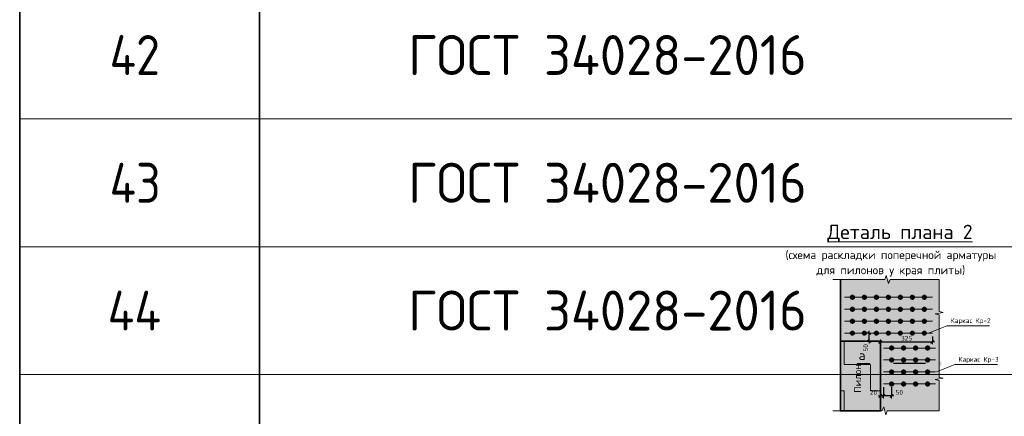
# Model space of a CAD drawing. Header units: metres. Extents: x -38 to 100, y -15 to 19.
# Tile 36 of 63: x 69.58 to 75.75, y 1.49 to 3.97. Entities that reach past the tile are written whole.
import ezdxf

# ---------------------------------------------------------------- set-up
doc = ezdxf.new("R2010")
doc.units = ezdxf.units.M
doc.header["$PDMODE"] = 65
doc.linetypes.add('______2', pattern=[0.27, 0.2, -0.07])
doc.layers.add('XR$4$_3705', color=7, linetype='Continuous')
for name, color, linetype, lineweight in [('XR$4$ВК__отв в полу 1-2 эт', 220, 'Continuous', 25), ('XR$4$Размерная линия (1)', 7, 'Continuous', 13), ('XR$4$Текст_ общее_1', 7, 'Continuous', 13)]:
    doc.layers.add(name, color=color, linetype=linetype, lineweight=lineweight)
doc.styles.add('ISOCPEUR', font='txt')
doc.dimstyles.new('DIMSTYLE_29', dxfattribs={"dimtxt": 0.03, "dimasz": 0.03, "dimexe": 0, "dimexo": 0, "dimgap": 0.015, "dimtad": 2, "dimdec": 0, "dimlfac": 1000, "dimrnd": 5, "dimzin": 12, "dimdsep": 46, "dimtxsty": 'ISOCPEUR', "dimblk1": 'ALL_ML_STRICH', "dimblk2": 'ALL_ML_STRICH', "dimsah": 1, "dimcen": 0, "dimclrd": 7, "dimclre": 256, "dimclrt": 7, "dimadec": 0, "dimazin": 0, "dimtfac": 1, "dimtdec": 0, "dimtix": 1, "dimtmove": 2, "dimatfit": 3, "dimfxl": 0, "dimtvp": 1.2, "dimtzin": 0, "dimlwd": 0, "dimlwe": -3, "dimarcsym": 0})
doc.dimstyles.new('DIMSTYLE_31', dxfattribs={"dimtxt": 0.03, "dimasz": 0.03, "dimexe": 0, "dimexo": 0, "dimgap": 0.015, "dimtad": 2, "dimdec": 0, "dimlfac": 1000, "dimrnd": 5, "dimzin": 12, "dimdsep": 46, "dimtxsty": 'ISOCPEUR', "dimblk1": 'ALL_ML_STRICH', "dimblk2": 'ALL_ML_STRICH', "dimsah": 1, "dimcen": 0, "dimclrd": 7, "dimclre": 256, "dimclrt": 7, "dimadec": 0, "dimazin": 0, "dimtfac": 1, "dimtdec": 0, "dimtix": 1, "dimtmove": 2, "dimatfit": 3, "dimfxl": 0, "dimtzin": 0, "dimlwd": 0, "dimlwe": -3, "dimarcsym": 0})
doc.dimstyles.new('DIMSTYLE_32', dxfattribs={"dimtxt": 0.03, "dimasz": 0.03, "dimexe": 0, "dimexo": 1e-06, "dimgap": 0.015, "dimtad": 2, "dimdec": 0, "dimlfac": 1000, "dimrnd": 5, "dimzin": 12, "dimdsep": 46, "dimtxsty": 'ISOCPEUR', "dimblk1": 'ALL_ML_STRICH', "dimblk2": 'ALL_ML_STRICH', "dimsah": 1, "dimcen": 0, "dimse1": 1, "dimse2": 1, "dimclrd": 7, "dimclre": 256, "dimclrt": 7, "dimadec": 0, "dimazin": 0, "dimtfac": 1, "dimtdec": 0, "dimtix": 1, "dimtmove": 2, "dimatfit": 3, "dimfxl": 0, "dimtvp": 1.2, "dimtzin": 0, "dimlwd": 0, "dimlwe": -3, "dimarcsym": 0})

# ---------------------------------------------------------------- blocks, each defined once
blk = doc.blocks.new('ЭЛЕМЕНТ_УЗОРА_19')
at = {"color": 7, "linetype": 'Continuous', "lineweight": 13, "transparency": 33554687}
for p, q in [((75.3382, 2.3472), (75.3382, 2.3472)), ((74.6742, 1.5232), (74.6742, 1.5232)), ((75.3382, 1.5232), (75.3382, 1.5232))]:
    blk.add_line(p, q, dxfattribs=at)
for points in [[(74.6742, 2.3472), (74.9989, 2.3472), (75.0082, 2.3722), (75.0208, 2.3222), (75.0315, 2.3472), (75.3382, 2.3472)], [(75.3382, 2.3472), (75.3382, 2.3472), (75.3382, 2.1457), (75.3632, 2.14), (75.3132, 2.1321), (75.3382, 2.1255), (75.3382, 1.9352)], [(75.3382, 1.9352), (75.3382, 1.7337), (75.3632, 1.728), (75.3132, 1.7201), (75.3382, 1.7135), (75.3382, 1.5232), (75.3382, 1.5232)], [(75.3382, 1.5232), (75.0135, 1.5232), (75.0042, 1.4982), (74.9916, 1.5482), (74.981, 1.5232), (74.6742, 1.5232)]]:
    blk.add_lwpolyline(points, dxfattribs=at)
blk = doc.blocks.new('ALL_ML_STRICH')
at = {"color": 0, "linetype": 'ByBlock', "lineweight": -2}
for p, q in [((-1, 0), (0.5, 0)), ((-0.3, -0.3), (0.3, 0.3)), ((0, -0.5), (0, 0.5))]:
    blk.add_line(p, q, dxfattribs=at)
blk = doc.blocks.new('*D489')
at = {"layer": 'DEFPOINTS', "color": 7, "linetype": 'Continuous', "lineweight": 13, "transparency": 33554687}
for p in [(74.9912, 1.6924), (75.0412, 1.6924), (75.0412, 1.6171)]:
    blk.add_point(p, dxfattribs=at)
at = {"layer": 'XR$4$Размерная линия (1)', "color": 9, "linetype": 'Continuous', "lineweight": -2, "true_color": 0xc7c7c7, "transparency": 33554687}
for p, q in [((74.9912, 1.6724), (74.9912, 1.6171)), ((75.0412, 1.6724), (75.0412, 1.6171))]:
    blk.add_line(p, q, dxfattribs=at)
at = {"layer": 'XR$4$Размерная линия (1)', "color": 7, "linetype": 'Continuous', "lineweight": -2, "transparency": 33554687}
blk.add_line((75.0412, 1.6171), (74.9912, 1.6171), dxfattribs=at)
at = {"layer": 'XR$4$Размерная линия (1)', "color": 7, "linetype": 'Continuous', "lineweight": 13, "transparency": 33554687, "xscale": 0.03, "yscale": 0.03, "zscale": 0.03}
for p, rotation in [((74.9912, 1.6171), 180), ((75.0412, 1.6171), 360)]:
    blk.add_blockref('ALL_ML_STRICH', p, dxfattribs=dict(at, rotation=rotation))
at = {"layer": 'XR$4$Размерная линия (1)', "color": 7, "linetype": 'Continuous', "lineweight": 13, "transparency": 33554687, "insert": (75.0889, 1.6396), "char_height": 0.03, "width": 0.06, "attachment_point": 5, "style": 'ISOCPEUR'}
blk.add_mtext('\\A1;{50}', dxfattribs=at)
blk = doc.blocks.new('*D490')
at = {"layer": 'DEFPOINTS', "color": 7, "linetype": 'Continuous', "lineweight": 13, "transparency": 33554687}
for p in [(74.9912, 1.6924), (74.9712, 1.6268), (74.9912, 1.6171)]:
    blk.add_point(p, dxfattribs=at)
at = {"layer": 'XR$4$Размерная линия (1)', "color": 9, "linetype": 'Continuous', "lineweight": -2, "true_color": 0xc7c7c7, "transparency": 33554687}
for p, q in [((74.9912, 1.6724), (74.9912, 1.6171)), ((74.9712, 1.6171), (74.9712, 1.6171))]:
    blk.add_line(p, q, dxfattribs=at)
at = {"layer": 'XR$4$Размерная линия (1)', "color": 7, "linetype": 'Continuous', "lineweight": -2, "transparency": 33554687}
blk.add_line((74.9912, 1.6171), (74.9712, 1.6171), dxfattribs=at)
at = {"layer": 'XR$4$Размерная линия (1)', "color": 7, "linetype": 'Continuous', "lineweight": 13, "transparency": 33554687, "xscale": 0.03, "yscale": 0.03, "zscale": 0.03}
for p, rotation in [((74.9712, 1.6171), 180), ((74.9912, 1.6171), 360)]:
    blk.add_blockref('ALL_ML_STRICH', p, dxfattribs=dict(at, rotation=rotation))
at = {"layer": 'XR$4$Размерная линия (1)', "color": 7, "linetype": 'Continuous', "lineweight": 13, "transparency": 33554687, "insert": (74.9281, 1.6396), "char_height": 0.03, "width": 0.06, "attachment_point": 5, "style": 'ISOCPEUR'}
blk.add_mtext('\\A1;{20}', dxfattribs=at)
blk = doc.blocks.new('*D491')
at = {"layer": 'DEFPOINTS', "color": 7, "linetype": 'Continuous', "lineweight": 13, "transparency": 33554687}
for p in [(74.898, 2.0102), (74.9002, 1.9602), (74.9013, 1.9602)]:
    blk.add_point(p, dxfattribs=at)
at = {"layer": 'XR$4$Размерная линия (1)', "color": 7, "linetype": 'Continuous', "lineweight": -2, "transparency": 33554687}
blk.add_line((74.9013, 1.9602), (74.9013, 2.0102), dxfattribs=at)
at = {"layer": 'XR$4$Размерная линия (1)', "color": 7, "linetype": 'Continuous', "lineweight": 13, "transparency": 33554687, "xscale": 0.03, "yscale": 0.03, "zscale": 0.03}
for p, rotation in [((74.9013, 2.0102), 90), ((74.9013, 1.9602), 270)]:
    blk.add_blockref('ALL_ML_STRICH', p, dxfattribs=dict(at, rotation=rotation))
at = {"layer": 'XR$4$Размерная линия (1)', "color": 7, "linetype": 'Continuous', "lineweight": 13, "transparency": 33554687, "insert": (74.8787, 1.9186), "char_height": 0.03, "width": 0.06, "attachment_point": 5, "rotation": 90, "style": 'ISOCPEUR'}
blk.add_mtext('\\A1;{50}', dxfattribs=at)
blk = doc.blocks.new('*D510')
at = {"layer": 'DEFPOINTS', "color": 7, "linetype": 'Continuous', "lineweight": 13, "transparency": 33554687}
for p in [(75.2962, 2.0102), (74.9712, 1.9555), (74.9712, 1.9513)]:
    blk.add_point(p, dxfattribs=at)
at = {"layer": 'XR$4$Размерная линия (1)', "color": 9, "linetype": 'Continuous', "lineweight": -2, "true_color": 0xc7c7c7, "transparency": 33554687}
for p, q in [((75.2962, 1.9902), (75.2962, 1.9555)), ((74.9712, 1.9555), (74.9712, 1.9555))]:
    blk.add_line(p, q, dxfattribs=at)
at = {"layer": 'XR$4$Размерная линия (1)', "color": 7, "linetype": 'Continuous', "lineweight": -2, "transparency": 33554687}
blk.add_line((74.9712, 1.9555), (75.2962, 1.9555), dxfattribs=at)
at = {"layer": 'XR$4$Размерная линия (1)', "color": 7, "linetype": 'Continuous', "lineweight": 13, "transparency": 33554687, "xscale": 0.03, "yscale": 0.03, "zscale": 0.03, "rotation": 180}
blk.add_blockref('ALL_ML_STRICH', (74.9712, 1.9555), dxfattribs=at)
at = {"layer": 'XR$4$Размерная линия (1)', "color": 7, "linetype": 'Continuous', "lineweight": 13, "transparency": 33554687, "xscale": 0.03, "yscale": 0.03, "zscale": 0.03}
blk.add_blockref('ALL_ML_STRICH', (75.2962, 1.9555), dxfattribs=at)
at = {"layer": 'XR$4$Размерная линия (1)', "color": 7, "linetype": 'Continuous', "lineweight": 13, "transparency": 33554687, "insert": (75.1352, 1.978), "char_height": 0.03, "width": 0.09, "attachment_point": 5, "style": 'ISOCPEUR'}
blk.add_mtext('\\A1;{325}', dxfattribs=at)

msp = doc.modelspace()

# ---------------------------------------------------------------- hatches: boundary and pattern name
at = {"linetype": 'Continuous', "lineweight": 13, "true_color": 0xf0eae8, "transparency": 33554687}
msp.add_hatch(color=7, dxfattribs=at).paths.add_polyline_path([(75.3382, 2.3472), (74.7212, 2.3472), (74.7212, 1.5232), (75.3382, 1.5232)])
at = {"linetype": 'Continuous', "lineweight": 13, "transparency": 33554687}
h = msp.add_hatch(dxfattribs=at)
h.set_pattern_fill('____', scale=0.165, style=0, pattern_type=2)
h.set_pattern_definition([(0, (0.33, 0.33), (0.165, 0.165), [0.165, -0.165]), (90, (0.33, 0.33), (-0.165, 0.165), [0.165, -0.165])])
h.paths.add_polyline_path([(74.7212, 1.5232), (74.9712, 1.5232), (74.9712, 1.9602), (74.7212, 1.9602)], flags=0)
at = {"linetype": 'Continuous', "lineweight": 25, "true_color": 0x000000, "transparency": 33554687}
for points in [[(74.9067, 1.8325), (74.906, 1.8324), (74.9052, 1.8321), (74.9046, 1.8318), (74.9039, 1.8314), (74.9033, 1.8309), (74.9028, 1.8303), (74.9024, 1.8297), (74.9021, 1.829), (74.9018, 1.8282), (74.9017, 1.8275), (74.9016, 1.8267), (74.9016, 1.8134), (74.9017, 1.8126), (74.9018, 1.8119), (74.9021, 1.8111), (74.9024, 1.8104), (74.9028, 1.8098), (74.9033, 1.8092), (74.9039, 1.8087), (74.9046, 1.8083), (74.9052, 1.808), (74.906, 1.8077), (74.9067, 1.8076), (74.9075, 1.8075), (75.005, 1.8075), (75.005, 1.8326), (74.9075, 1.8326)], [(75.3472, 1.8325), (75.3464, 1.8326), (75.2489, 1.8326), (75.2489, 1.8075), (75.3464, 1.8075), (75.3472, 1.8076), (75.3479, 1.8077), (75.3486, 1.808), (75.3493, 1.8083), (75.35, 1.8087), (75.3505, 1.8092), (75.351, 1.8098), (75.3515, 1.8104), (75.3518, 1.8111), (75.3521, 1.8119), (75.3522, 1.8126), (75.3523, 1.8134), (75.3523, 1.8267), (75.3522, 1.8275), (75.3521, 1.8282), (75.3518, 1.829), (75.3515, 1.8297), (75.351, 1.8303), (75.3505, 1.8309), (75.35, 1.8314), (75.3493, 1.8318), (75.3486, 1.8321), (75.3479, 1.8324)]]:
    msp.add_hatch(color=18, dxfattribs=at).paths.add_polyline_path(points)

# ---------------------------------------------------------------- linework, layer by layer
at = {"color": 7, "linetype": 'Continuous', "lineweight": 35, "transparency": 33554687}
for p, q in [((69.5842, 4.1519), (69.5842, 3.3519)), ((71.0842, 4.1519), (71.0842, 3.3519)), ((69.5842, 3.3519), (69.5842, 2.5519)), ((71.0842, 3.3519), (71.0842, 2.5519)), ((69.5842, 2.5519), (69.5842, 1.7519)), ((71.0842, 2.5519), (71.0842, 1.7519)), ((74.7212, 1.5232), (74.7212, 2.3472)), ((69.5842, 1.7519), (69.5842, 0.9519)), ((71.0842, 1.7519), (71.0842, 0.9519))]:
    msp.add_line(p, q, dxfattribs=at)
at = {"color": 7, "linetype": 'Continuous', "lineweight": 13, "transparency": 33554687}
for p, q in [((88.0842, 3.3519), (69.5842, 3.3519)), ((88.0842, 2.5519), (69.5842, 2.5519)), ((88.0842, 1.7519), (69.5842, 1.7519))]:
    msp.add_line(p, q, dxfattribs=at)
at = {"color": 7, "linetype": '______2', "lineweight": 25, "transparency": 33554687}
msp.add_line((75.2535, 1.8201), (75.005, 1.8201), dxfattribs=at)
at = {"color": 7, "linetype": 'Continuous', "lineweight": 13, "transparency": 33554687}
for points in [[(75.6543, 2.0562), (75.3871, 2.0562), (75.2723, 2.0102)], [(75.7036, 1.8134), (75.4364, 1.8134), (75.3216, 1.7674)]]:
    msp.add_lwpolyline(points, dxfattribs=at)
at = {"color": 7, "linetype": 'Continuous', "lineweight": 35, "transparency": 33554687}
msp.add_lwpolyline([(74.7212, 1.9602), (74.9712, 1.9602), (74.9712, 1.5232), (74.7212, 1.5232), (74.7212, 1.9602)], dxfattribs=at)
at = {"layer": 'XR$4$_3705', "color": 7, "linetype": 'Continuous', "lineweight": 50, "transparency": 33554687}
for centre in [(74.7962, 2.2352), (74.8712, 2.2352), (74.9462, 2.2352), (75.0212, 2.2352), (75.0962, 2.2352), (75.1712, 2.2352), (75.2462, 2.2352), (74.7962, 2.1602), (74.8712, 2.1602), (74.9462, 2.1602), (75.0212, 2.1602), (75.0962, 2.1602), (75.1712, 2.1602), (75.2462, 2.1602), (74.7962, 2.0852), (74.8712, 2.0852), (74.9462, 2.0852), (75.0212, 2.0852), (75.0962, 2.0852), (75.1712, 2.0852), (75.2462, 2.0852), (74.7962, 2.0102), (74.8712, 2.0102), (74.9462, 2.0102), (75.0212, 2.0102), (75.0962, 2.0102), (75.1712, 2.0102), (75.2462, 2.0102), (75.0412, 1.9174), (75.1162, 1.9174), (75.1912, 1.9174), (75.2662, 1.9174), (75.0412, 1.8424), (75.1162, 1.8424), (75.1912, 1.8424), (75.2662, 1.8424), (75.0412, 1.7674), (75.1162, 1.7674), (75.1912, 1.7674), (75.2662, 1.7674), (75.0412, 1.6924), (75.1162, 1.6924), (75.1912, 1.6924), (75.2662, 1.6924)]:
    msp.add_circle(centre, 0.01, dxfattribs=at)
at = {"layer": 'XR$4$ВК__отв в полу 1-2 эт', "color": 7, "linetype": 'Continuous', "lineweight": 13, "transparency": 33554687}
for p, q in [((75.2962, 2.2352), (74.7462, 2.2352)), ((75.2962, 2.1602), (74.7462, 2.1602)), ((75.2962, 2.0852), (74.7462, 2.0852)), ((75.2962, 2.0102), (74.7462, 2.0102)), ((75.3162, 1.9174), (74.9912, 1.9174)), ((74.905, 1.8201), (74.825, 1.8201)), ((75.3162, 1.8424), (74.9912, 1.8424)), ((75.3162, 1.7674), (74.9912, 1.7674)), ((75.3162, 1.6924), (74.9912, 1.6924))]:
    msp.add_line(p, q, dxfattribs=at)

# ---------------------------------------------------------------- block references
at = {"color": 7, "linetype": 'Continuous', "lineweight": 13, "transparency": 33554687}
msp.add_blockref('ЭЛЕМЕНТ_УЗОРА_19', (0, 0), dxfattribs=at)

# ---------------------------------------------------------------- texts
at = {"color": 7, "linetype": 'Continuous', "lineweight": 35, "transparency": 33554687, "char_height": 0.25, "attachment_point": 7, "style": 'ISOCPEUR'}
for s, insert, width in [('\\W0.88;42', (70.1467, 3.6269), 0.484994), ('\\W0.96;ГОСТ 34028-2016', (72.015, 3.6269), 2.743715), ('\\W0.88;43', (70.1467, 2.8269), 0.484994), ('\\W0.96;ГОСТ 34028-2016', (72.015, 2.8269), 2.743715), ('\\W0.96;ГОСТ 34028-2016', (72.015, 2.0269), 2.743715), ('\\W0.89;44', (70.1342, 2.0269), 0.510874)]:
    msp.add_mtext(s, dxfattribs=dict(at, insert=insert, width=width))
at = {"color": 7, "linetype": 'Continuous', "lineweight": 13, "transparency": 33554687, "attachment_point": 5, "style": 'ISOCPEUR'}
for s, insert, char_height, width in [('\\A1;{\\fISOCPEUR|i0|b0;\\H0.030000;\\W1.000000;\\C7;Каркас Кр-2}\\P', (75.5357, 2.0853), 0.03, 0.25163), ('\\A1;{\\fISOCPEUR|i0|b0;\\H0.060000;\\W1.000000;\\C7;а}\\P', (74.8562, 1.8719), 0.06, 0.072), ('\\A1;{\\fISOCPEUR|i0|b0;\\H0.030000;\\W1.000000;\\C7;Каркас Кр-3}\\P', (75.585, 1.8425), 0.03, 0.25163)]:
    msp.add_mtext(s, dxfattribs=dict(at, insert=insert, char_height=char_height, width=width))
at = {"color": 251, "linetype": 'Continuous', "lineweight": 50, "true_color": 0x575757, "transparency": 33554687, "insert": (74.8283, 1.7267), "char_height": 0.045, "width": 0.183316, "attachment_point": 5, "rotation": 90, "style": 'ISOCPEUR'}
msp.add_mtext('\\A1;{\\fISOCPEUR|i0|b1;\\H0.045000;\\W1.000000;\\c3260503895;Пилон}\\P', dxfattribs=at)
at = {"layer": 'XR$4$Текст_ общее_1', "color": 7, "linetype": 'Continuous', "lineweight": 13, "transparency": 33554687, "insert": (75.0364, 2.6894), "char_height": 0.09, "width": 2.301075, "attachment_point": 2, "line_spacing_factor": 1.084337}
msp.add_mtext('\\A1;{\\L\\fISOCPEUR|i0|b0;\\H0.090000;\\W1.000000;\\C7;  Деталь плана 2\\l}\\P{\\fISOCPEUR|i0|b0;\\H0.052500;\\W1.000000;\\C7;(схема раскладки поперечной арматуры}\\P{\\fISOCPEUR|i0|b0;\\H0.052500;\\W1.000000;\\C7;для пилонов у края плиты)}\\P', dxfattribs=at)

# ---------------------------------------------------------------- dimensions: what is measured, and where the dimension line sits
at = {"layer": 'XR$4$Размерная линия (1)', "color": 7, "linetype": 'Continuous', "lineweight": 13, "transparency": 33554687}
for base, p1, p2, angle, dimstyle, picture, middle in [((74.9013, 2.0102), (74.9002, 1.9602), (74.898, 2.0102), 90, 'DIMSTYLE_32', '*D491', (74.8787, 1.9186)), ((74.9712, 1.6171), (74.9912, 1.6724), (74.9712, 1.6171), 180, 'DIMSTYLE_29', '*D490', (74.9281, 1.6396)), ((74.9912, 1.6171), (75.0412, 1.6724), (74.9912, 1.6724), 180, 'DIMSTYLE_29', '*D489', (75.0889, 1.6396))]:
    dim = msp.add_linear_dim(base=base, p1=p1, p2=p2, angle=angle, dimstyle=dimstyle, override={"dimpost": '<>', "dimclrd": 7, "dimclre": 9, "dimclrt": 7, "dimlwd": 0, "dimlwe": 65533}, dxfattribs=at)
    dim.commit()
    dim.dimension.update_dxf_attribs({"geometry": picture, "text_midpoint": middle, "dimtype": 160})
dim = msp.add_linear_dim(base=(75.2962, 1.9555), p1=(74.9712, 1.9555), p2=(75.2962, 1.9902), dimstyle='DIMSTYLE_31', override={"dimpost": '<>', "dimclrd": 7, "dimclre": 9, "dimclrt": 7, "dimlwd": 0, "dimlwe": 65533}, dxfattribs=at)
dim.commit()
dim.dimension.update_dxf_attribs({"geometry": '*D510', "text_midpoint": (75.1352, 1.978), "dimtype": 160})

doc.saveas('drawing.dxf')
